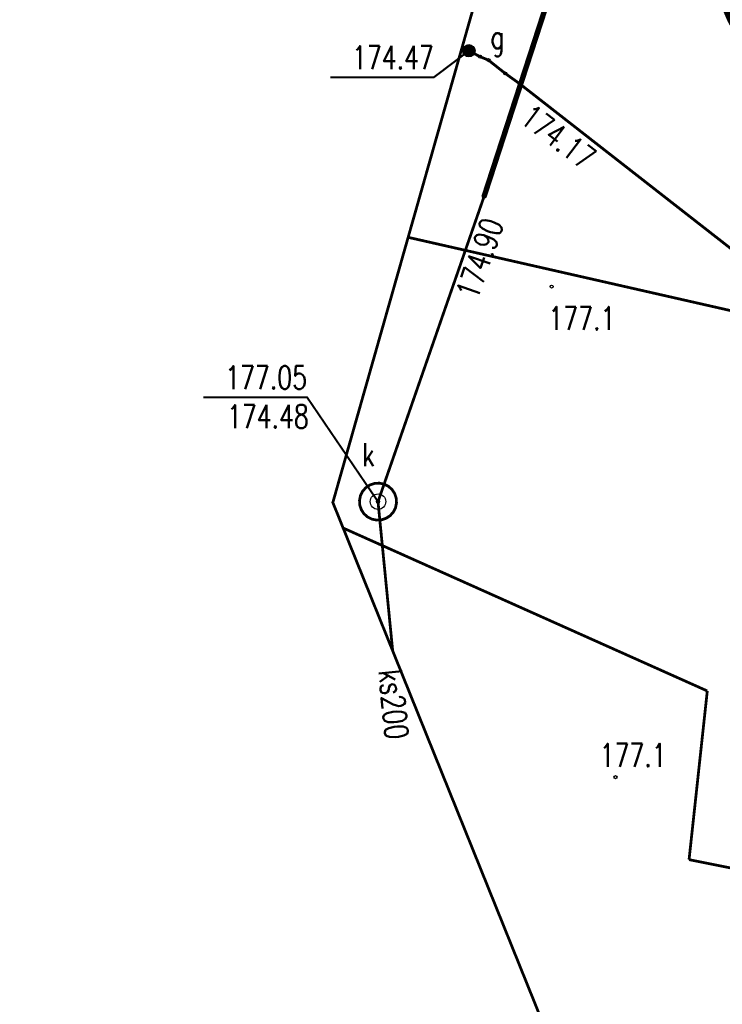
# Model space of a CAD drawing. Header units: metres. Extents: x 964 to 7125, y -212 to 9570.
# Tile 131 of 185: x 2276 to 2299, y 213 to 245. Entities that reach past the tile are written whole.
import ezdxf
from ezdxf.enums import TextEntityAlignment as Align

# ---------------------------------------------------------------- set-up
doc = ezdxf.new("R2010")
doc.units = ezdxf.units.M
for name, pattern in [('1', [1.5, 1, -0.5]), ('DASH', [0.75, 0.5, -0.25]), ('HIDDEN', [0.375, 0.25, -0.125])]:
    doc.linetypes.add(name, pattern=pattern)
for name, color, linetype in [('Dzialki', 7, 'Continuous'), ('GES_InneUrzadzeniaTowarzyszace', 7, 'Continuous'), ('GES_Rzedna', 7, 'Continuous'), ('OT_Rzedna', 7, 'Continuous'), ('SUG_E_T_2', 7, 'Continuous'), ('SUG_T_1', 7, 'Continuous'), ('SUGP_L_0', 7, 'Continuous'), ('SUGR_T_0', 7, 'Continuous'), ('SUK_L_5', 7, 'Continuous'), ('SUKP_E_T_0', 7, 'Continuous'), ('SUKP_L_0', 7, 'Continuous'), ('SUKR_T_0', 7, 'Continuous'), ('SUL_L_1', 7, 'Continuous'), ('zakres_poprawny', 7, 'Continuous'), ('ZP_strefy oddziaływania', 8, 'HIDDEN')]:
    doc.layers.add(name, color=color, linetype=linetype)
doc.layers.add('PODKŁAD MAPA', color=7, linetype='Continuous', lineweight=9)
doc.styles.add('STYL_ARIAL', font='simplex', dxfattribs={"width": 0.75, "oblique": 0.1})

# ---------------------------------------------------------------- blocks, each defined once
blk = doc.blocks.new('OTRS')
at = {"color": 0}
blk.add_circle((0, 0), 0.05, dxfattribs=at)
blk = doc.blocks.new('SUGU')
at = {"color": 0}
for radius in [0.2, 0.18, 0.16, 0.14, 0.12, 0.1, 0.08, 0.06, 0.04, 0.02]:
    blk.add_circle((0, 0), radius, dxfattribs=at)
blk = doc.blocks.new('OTRN')
at = {"color": 0}
blk.add_circle((0, 0), 0.05, dxfattribs=at)
blk = doc.blocks.new('SURS')
at = {"color": 0}
blk.add_circle((0, 0), 0.05, dxfattribs=at)
blk = doc.blocks.new('SUPW')
at = {"color": 0}
blk.add_circle((0, 0), 0.25, dxfattribs=at)
blk = doc.blocks.new('MDCP 20240606')
at = {"layer": 'Dzialki', "color": 251, "true_color": 0x636466, "const_width": 0.09}
for points in [[(6591998.81, 5737950.95), (6591985.2878, 5737954.0234)], [(6591983.1831, 5737944.6142), (6591994.97, 5737939.34)], [(6591994.97, 5737939.34), (6591994.38, 5737933.88)], [(6591994.38, 5737933.88), (6592027.8, 5737927.17)]]:
    blk.add_lwpolyline(points, dxfattribs=at)
at = {"layer": 'GES_Rzedna', "color": 251, "true_color": 0x636466, "const_width": 0.065}
blk.add_lwpolyline([(6591984.312, 5737945.468), (6591982.0173, 5737948.8442), (6591978.6626, 5737948.8442)], dxfattribs=at)
at = {"layer": 'SUGP_L_0', "color": 251, "true_color": 0x636466, "const_width": 0.09}
for points in [[(6591987.254, 5737960.061), (6591987.0325, 5737960.1666)], [(6591987.616, 5737959.871), (6591987.254, 5737960.061)], [(6591987.89, 5737959.757), (6591987.616, 5737959.871)], [(6591988.43, 5737959.328), (6591987.89, 5737959.757)], [(6591988.894, 5737958.997), (6591988.43, 5737959.328)], [(6591999.922, 5737950.388), (6591988.894, 5737958.997)]]:
    blk.add_lwpolyline(points, dxfattribs=at)
at = {"layer": 'SUGR_T_0', "color": 251, "true_color": 0x636466, "const_width": 0.065}
blk.add_lwpolyline([(6591987.254, 5737960.061), (6591986.1198, 5737959.2033), (6591982.7651, 5737959.2033)], dxfattribs=at)
at = {"layer": 'SUK_L_5', "color": 251, "true_color": 0x636466, "const_width": 0.09}
blk.add_lwpolyline([(6591983.8594, 5737945.0741), (6591983.7729, 5737945.2046), (6591983.7231, 5737945.3531), (6591983.7134, 5737945.5095), (6591983.7446, 5737945.663), (6591983.8144, 5737945.8032), (6591983.9181, 5737945.9206), (6591984.0486, 5737946.0071), (6591984.1971, 5737946.0569), (6591984.3535, 5737946.0666), (6591984.507, 5737946.0354), (6591984.6472, 5737945.9656), (6591984.7646, 5737945.8619), (6591984.8511, 5737945.7314), (6591984.9009, 5737945.5829), (6591984.9106, 5737945.4265), (6591984.8794, 5737945.273), (6591984.8096, 5737945.1328), (6591984.7059, 5737945.0154), (6591984.5754, 5737944.9289), (6591984.4269, 5737944.8791), (6591984.2705, 5737944.8694), (6591984.117, 5737944.9006), (6591983.9768, 5737944.9704), (6591983.8594, 5737945.0741)], dxfattribs=at)
at = {"layer": 'SUKP_L_0', "color": 251, "true_color": 0x636466, "const_width": 0.09}
for points in [[(6591990.066, 5737962.477), (6591987.741, 5737955.333)], [(6591987.741, 5737955.333), (6591984.312, 5737945.468)], [(6591984.312, 5737945.468), (6591984.7868, 5737940.6392)]]:
    blk.add_lwpolyline(points, dxfattribs=at)
at = {"layer": 'SUL_L_1', "color": 251, "true_color": 0x636466, "const_width": 0.175}
blk.add_lwpolyline([(6591987.741, 5737955.333), (6591990.066, 5737962.477)], dxfattribs=at)
at = {"layer": 'zakres_poprawny', "color": 251, "linetype": '1', "true_color": 0x636466, "const_width": 0.09}
blk.add_lwpolyline([(6591998.3993, 5738028.4013), (6591996.46, 5738029.28), (6591966.31, 5738026.19), (6591956.75, 5738009.41), (6591972.57, 5737974.65), (6591989.76, 5737969.77), (6591982.85, 5737945.44), (6592001.21, 5737899.93), (6592024.23, 5737894.9), (6592058.8365, 5737922.2224)], dxfattribs=at)
at = {"layer": 'GES_InneUrzadzeniaTowarzyszace', "color": 251, "true_color": 0x636466}
blk.add_blockref('SUPW', (6591984.312, 5737945.468), dxfattribs=at)
at = {"layer": 'GES_Rzedna', "color": 251, "true_color": 0x636466}
blk.add_blockref('SURS', (6591984.312, 5737945.468), dxfattribs=at)
at = {"layer": 'OT_Rzedna', "color": 251, "true_color": 0x636466}
for p in [(6591989.93, 5737952.43), (6591992, 5737936.55)]:
    blk.add_blockref('OTRN', p, dxfattribs=at)
at = {"layer": 'SUG_T_1', "color": 251, "true_color": 0x636466}
blk.add_blockref('SUGU', (6591987.254, 5737960.061), dxfattribs=at)
at = {"layer": 'SUGR_T_0', "color": 251, "true_color": 0x636466}
for p in [(6591987.616, 5737959.871), (6591987.89, 5737959.757), (6591988.43, 5737959.328), (6591988.894, 5737958.997)]:
    blk.add_blockref('OTRS', p, dxfattribs=at)
at = {"layer": 'SUKR_T_0', "color": 251, "true_color": 0x636466}
for p in [(6591987.741, 5737955.333), (6591984.312, 5737945.468)]:
    blk.add_blockref('OTRS', p, dxfattribs=at)
at = {"layer": 'GES_InneUrzadzeniaTowarzyszace', "color": 251, "true_color": 0x636466, "style": 'STYL_ARIAL', "width": 0.75}
blk.add_text('k', height=0.75, dxfattribs=at).set_placement((6591983.7978, 5737946.3883), align=Align.BOTTOM_LEFT)
at = {"layer": 'GES_Rzedna', "color": 251, "true_color": 0x636466, "style": 'STYL_ARIAL', "width": 0.75}
blk.add_text('177.05', height=0.75, dxfattribs=at).set_placement((6591982.0173, 5737948.8859), align=Align.BOTTOM_RIGHT)
at = {"layer": 'OT_Rzedna', "color": 251, "true_color": 0x636466, "style": 'STYL_ARIAL', "width": 0.75}
for p in [(6591989.8265, 5737951.4014), (6591991.4844, 5737937.2609)]:
    blk.add_text('177.1', height=0.75, dxfattribs=at).set_placement(p, align=Align.MIDDLE_LEFT)
at = {"layer": 'SUG_E_T_2', "color": 251, "true_color": 0x636466, "style": 'STYL_ARIAL', "width": 0.75}
blk.add_text('g', height=0.75, dxfattribs=at).set_placement((6591987.9505, 5737959.9063), align=Align.BOTTOM_LEFT)
at = {"layer": 'SUGR_T_0', "color": 251, "true_color": 0x636466, "style": 'STYL_ARIAL', "width": 0.75}
blk.add_text('174.47', height=0.75, dxfattribs=at).set_placement((6591986.1198, 5737959.245), align=Align.BOTTOM_RIGHT)
blk.add_text('174.17', height=0.75, rotation=322.731, dxfattribs=at).set_placement((6591989.0895, 5737958.0725), align=Align.MIDDLE_LEFT)
at = {"layer": 'SUKP_E_T_0', "color": 251, "true_color": 0x636466, "style": 'STYL_ARIAL', "width": 0.75}
blk.add_text('ks200', height=0.75, rotation=275.6154, dxfattribs=at).set_placement((6591984.8181, 5737938.9067), align=Align.MIDDLE_CENTER)
at = {"layer": 'SUKR_T_0', "color": 251, "true_color": 0x636466, "style": 'STYL_ARIAL', "width": 0.75}
blk.add_text('174.90', height=0.75, rotation=70.833, dxfattribs=at).set_placement((6591988.0412, 5737954.5935), align=Align.MIDDLE_RIGHT)
blk.add_text('174.48', height=0.75, dxfattribs=at).set_placement((6591982.0721, 5737948.6007), align=Align.TOP_RIGHT)

msp = doc.modelspace()

# ---------------------------------------------------------------- linework, layer by layer
at = {"layer": 'ZP_strefy oddziaływania', "color": 3, "linetype": 'DASH', "lineweight": 9, "ltscale": 5, "transparency": 33554610, "const_width": 0.5}
msp.add_lwpolyline([(2305.99, 236.011), (2306.7, 235.354, 0.414214), (2349.096, 236.961), (2349.504, 237.401, 0.414214), (2347.897, 279.797), (2347.187, 280.454, 0.414214), (2304.791, 278.847), (2304.383, 278.407, 0.414214)], format="xyb", close=True, dxfattribs=at)

# ---------------------------------------------------------------- block references
at = {"layer": 'PODKŁAD MAPA', "linetype": 'ByBlock'}
msp.add_blockref('MDCP 20240606', (-6589696.429, -5737716.265), dxfattribs=at)

doc.saveas('drawing.dxf')
